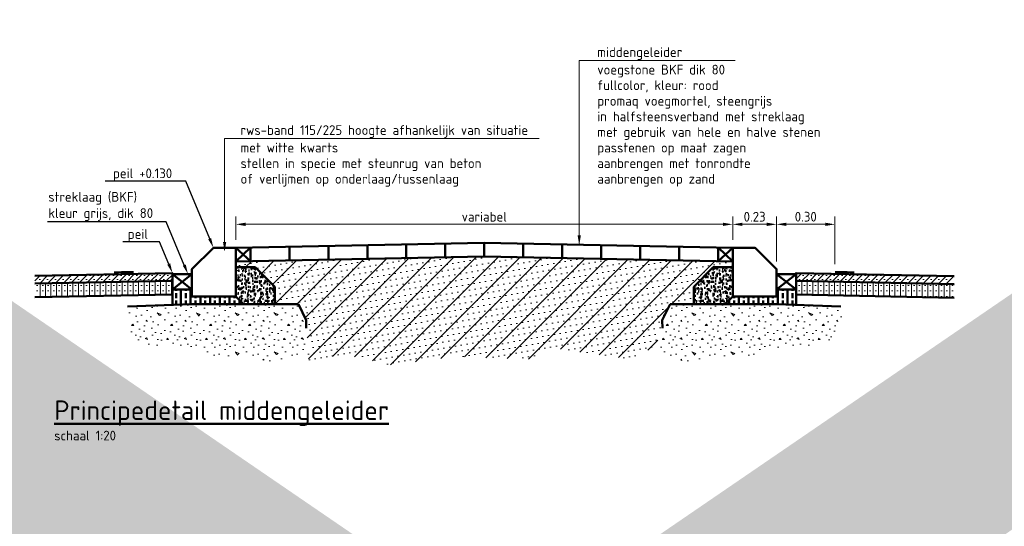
# Model space of a CAD drawing. Header units: metres. Extents: x -699 to 2316, y -1199 to 781.
# Tile 107 of 256: x -242.23 to -237.18, y -158.92 to -156.32. Entities that reach past the tile are written whole.
import ezdxf
from ezdxf import colors
from ezdxf.entities.mleader import LeaderData, LeaderLine
from ezdxf.math import Vec2, Vec3

# ---------------------------------------------------------------- set-up
doc = ezdxf.new("R2010")
doc.units = ezdxf.units.M
doc.header["$PDMODE"] = 1
for name, color, linetype, lineweight in [('N-WA-VH-VERHARDING_ASFALT-A-20', 252, 'Continuous', 18), ('N-WE-GW-GROND_ZAND_CUNETZAND-A', 7, 'Continuous', 18), ('N-WE-VH-KANTVERHARDING-GD', 210, 'Continuous', 50), ('N-WE-VH-VERHARDING_FUNDERING-A', 252, 'Continuous', 18), ('X-XX-AL-M', 7, 'Continuous', 18), ('X-XX-AL-T25', 7, 'Continuous', 25), ('X-XX-AL-T50', 130, 'Continuous', 50)]:
    doc.layers.add(name, color=color, linetype=linetype, lineweight=lineweight)
doc.layers.add('to-xx-view', color=1, linetype='Continuous', lineweight=25, plot=False)
doc.styles.add('NLCS-ISO', font='NLCS-ISO.ttf')
doc.styles.add('NLCS-ISO Standaard', font='NLCS-ISO.ttf')
doc.styles.add('NLCS-ISO-M20-T25', font='NLCS-ISO.ttf', dxfattribs={"height": 0.05})
doc.dimstyles.new('NLCS-M20-T25-PIJL_A_L2_H1', dxfattribs={"dimscale": 0.02, "dimtxt": 2.5, "dimasz": 2.5, "dimexe": 2, "dimexo": 2, "dimgap": 0.7, "dimtad": 1, "dimzin": 0, "dimdsep": 46, "dimtxsty": 'NLCS-ISO-M20-T25', "dimcen": 0, "dimdle": 2, "dimclrd": 256, "dimclre": 256, "dimclrt": 256, "dimadec": 1, "dimazin": 0, "dimtfac": 1, "dimtdec": 3, "dimtofl": 0, "dimtmove": 0, "dimatfit": 3, "dimfxl": 2, "dimtfillclr": 256, "dimtolj": 1, "dimtzin": 0, "dimlwd": -1, "dimlwe": -1, "dimarcsym": 0})
pattern_1 = [(225, (0, 16.961728), (0.0198873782, -0.0198873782), []), (225, (-0.019887, 16.961728), (0.0198873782, -0.0198873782), [0, -0.028125])]
pattern_2 = [(270, (0, 16.961728), (0.028125, -7e-18), []), (270, (-0.014063, 16.947666), (0.028125, -7e-18), [0, -0.028125])]

# ---------------------------------------------------------------- blocks, each defined once
blk = doc.blocks.new('RWS-band_115_225x250')
for p, q in [((0.225, 0.01), (0.325, 0.01)), ((0.325, 0.01), (0.425, -0.09))]:
    blk.add_line(p, q)
blk.add_lwpolyline([(0.225, -0.14), (0, -0.14), (0, 0), (0.11, 0.11), (0.225, 0.11)], close=True)
blk = doc.blocks.new('RTW-L_ARR-v1')
at = {"color": 0, "linetype": 'ByBlock', "lineweight": 18}
blk.add_solid([(-5, 0.83), (-5, -0.83), (0, 0)], dxfattribs=at)
blk = doc.blocks.new('*D2103')
at = {"layer": 'Defpoints', "color": 0, "transparency": 16777216}
for p in [(-238.3482, -157.3666), (-238.5732, -157.4866), (-238.3482, -157.5966)]:
    blk.add_point(p, dxfattribs=at)
at = {"layer": 'X-XX-AL-M', "transparency": 16777216}
for p, q in [((-238.5732, -157.4466), (-238.5732, -157.3266)), ((-238.3482, -157.5566), (-238.3482, -157.3266)), ((-238.5232, -157.3666), (-238.3982, -157.3666))]:
    blk.add_line(p, q, dxfattribs=at)
for points in [[(-238.5232, -157.3583), (-238.5232, -157.375), (-238.5732, -157.3666)], [(-238.3982, -157.3583), (-238.3982, -157.375), (-238.3482, -157.3666)]]:
    blk.add_solid(points, dxfattribs=at)
at = {"layer": 'X-XX-AL-M', "transparency": 16777216, "insert": (-238.4607, -157.3276), "char_height": 0.05, "attachment_point": 5, "style": 'NLCS-ISO-M20-T25'}
blk.add_mtext('\\A1;0.23', dxfattribs=at)
blk = doc.blocks.new('*D2104')
at = {"layer": 'Defpoints', "color": 0, "transparency": 16777216}
for p in [(-238.0482, -157.3666), (-238.3482, -157.5966), (-238.0482, -157.6106)]:
    blk.add_point(p, dxfattribs=at)
at = {"layer": 'X-XX-AL-M', "transparency": 16777216}
for p, q in [((-238.3482, -157.5566), (-238.3482, -157.3266)), ((-238.0482, -157.5706), (-238.0482, -157.3266)), ((-238.2982, -157.3666), (-238.0982, -157.3666))]:
    blk.add_line(p, q, dxfattribs=at)
for points in [[(-238.2982, -157.3583), (-238.2982, -157.375), (-238.3482, -157.3666)], [(-238.0982, -157.3583), (-238.0982, -157.375), (-238.0482, -157.3666)]]:
    blk.add_solid(points, dxfattribs=at)
at = {"layer": 'X-XX-AL-M', "transparency": 16777216, "insert": (-238.1982, -157.3276), "char_height": 0.05, "attachment_point": 5, "style": 'NLCS-ISO-M20-T25'}
blk.add_mtext('\\A1;0.30', dxfattribs=at)
blk = doc.blocks.new('*D2105')
at = {"layer": 'Defpoints', "color": 0, "transparency": 16777216}
for p in [(-238.5732, -157.3666), (-241.1232, -157.4866), (-238.5732, -157.4866)]:
    blk.add_point(p, dxfattribs=at)
at = {"layer": 'X-XX-AL-M', "transparency": 16777216}
for p, q in [((-241.1232, -157.4466), (-241.1232, -157.3266)), ((-238.5732, -157.4466), (-238.5732, -157.3266)), ((-241.0732, -157.3666), (-238.6232, -157.3666))]:
    blk.add_line(p, q, dxfattribs=at)
for points in [[(-241.0732, -157.3583), (-241.0732, -157.375), (-241.1232, -157.3666)], [(-238.6232, -157.3583), (-238.6232, -157.375), (-238.5732, -157.3666)]]:
    blk.add_solid(points, dxfattribs=at)
at = {"layer": 'X-XX-AL-M', "transparency": 16777216, "insert": (-239.8482, -157.3276), "char_height": 0.05, "attachment_point": 5, "style": 'NLCS-ISO-M20-T25'}
blk.add_mtext('\\A1;variabel', dxfattribs=at)

msp = doc.modelspace()

# ---------------------------------------------------------------- hatches: boundary and pattern name
at = {"layer": 'N-WA-VH-VERHARDING_ASFALT-A-20'}
h = msp.add_hatch(dxfattribs=at)
h.set_pattern_fill('VD-SMAB', color=256, scale=0.3, angle=180, style=0, pattern_type=2)
h.set_pattern_definition(pattern_1)
h.paths.add_polyline_path([(-242.1551, -157.6308), (-242.1551, -157.6708), (-241.4482, -157.6566), (-241.4482, -157.6166)])
h = msp.add_hatch(dxfattribs=at)
h.set_pattern_fill('VD-STAB', color=256, scale=0.3, angle=225, style=0, pattern_type=2)
h.set_pattern_definition(pattern_2)
h.paths.add_polyline_path([(-242.1551, -157.6708), (-242.1551, -157.7408), (-241.4482, -157.7266), (-241.4482, -157.6566)])
h = msp.add_hatch(dxfattribs=at)
h.set_pattern_fill('VD-SMAB', color=256, scale=0.3, angle=180, style=0, pattern_type=2)
h.set_pattern_definition(pattern_1)
h.paths.add_polyline_path([(-237.4373, -157.6329), (-238.2482, -157.6166), (-238.2482, -157.6566), (-237.4373, -157.6729)])
h = msp.add_hatch(dxfattribs=at)
h.set_pattern_fill('VD-STAB', color=256, scale=0.3, angle=225, style=0, pattern_type=2)
h.set_pattern_definition(pattern_2)
h.paths.add_polyline_path([(-237.4373, -157.6729), (-238.2482, -157.6566), (-238.2482, -157.7266), (-237.4373, -157.7429)])
at = {"layer": 'N-WE-GW-GROND_ZAND_CUNETZAND-A'}
h = msp.add_hatch(dxfattribs=at)
h.set_pattern_fill('GB-ZANDAANVULLEN', color=256, scale=0.02, style=0, pattern_type=2)
h.set_pattern_definition([(10, (0, 16.961728), (-0.0052094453, 0.0295442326), [0, -0.03]), (45, (0, 16.96173), (-0.056568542, 0.056568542), [])])
h.paths.add_polyline_path([(-238.7732, -157.7763), (-238.7732, -157.717), (-238.7732, -157.6866), (-238.6732, -157.5866), (-238.5732, -157.5866), (-238.5732, -157.5566), (-239.8482, -157.5311), (-241.1232, -157.5566), (-241.1232, -157.5866), (-241.0232, -157.5866), (-240.9232, -157.6866), (-240.9232, -157.7763), (-240.8022, -157.7762), (-240.7615, -157.8576), (-240.7488, -158.0827), (-240.5805, -158.0311), (-240.3268, -158.0874), (-239.9885, -158.0452), (-239.6033, -158.0592), (-239.5234, -157.9982), (-239.0912, -158.0592), (-238.969, -157.9888), (-238.9336, -157.8998), (-238.935, -157.8576), (-238.8942, -157.7762)])
at = {"layer": 'N-WE-VH-KANTVERHARDING-GD'}
h = msp.add_hatch(dxfattribs=at)
h.set_pattern_fill('MD-BETONDETAIL', color=256, scale=0.0125, angle=360, style=0, pattern_type=2)
h.set_pattern_definition([(50, (-242.055114, -158.370202), (0.0455462, -0.0039848), [0.0047625, -0.0523875]), (355, (-242.055114, -158.3702), (-0.0088107, 0.0477642), [0.00381, -0.04191]), (100.451, (-242.05132, -158.370534), (0.0367356, 0.0437792), [0.0040475, -0.0445225]), (46.184, (-242.055114, -158.3575), (0.0677698, -0.0105106), [0.0071438, -0.0785813]), (96.6356, (-242.049466, -158.35838), (0.059351, 0.0618564), [0.0060713, -0.0667838]), (351.184, (-242.055114, -158.3575), (0.059351, 0.0618563), [0.005715, -0.062865]), (21, (-242.048764, -158.360677), (0.0379037, -0.0255664), [0.0047625, -0.0523875]), (326, (-242.048764, -158.360677), (0.0154505, 0.046047), [0.00381, -0.04191]), (71.4514, (-242.045605, -158.362808), (0.0533541, 0.0204807), [0.0040475, -0.0445225]), (37.5, (-242.055114, -158.370202), (0.00077215, 0.02113876), [0, -0.041402, 0, -0.042545, 0, -0.04206875]), (7.5, (-242.055114, -158.370202), (0.0167049, 0.02504514), [0, -0.024257, 0, -0.0404495, 0, -0.01603375]), (327.5, (-242.069274, -158.370202), (0.03389765, -0.00143219), [0, -0.015875, 0, -0.04953, 0, -0.0657225]), (317.5, (-242.075624, -158.370202), (0.0370323, 0.0063566), [0, -0.0206375, 0, -0.032893, 0, -0.0466725])])
h.paths.add_polyline_path([(-240.9232, -157.7763), (-240.9232, -157.6866), (-241.0232, -157.5866), (-241.1232, -157.5866), (-241.1232, -157.7366), (-241.0835, -157.7764)])
h = msp.add_hatch(dxfattribs=at)
h.set_pattern_fill('MD-BETONDETAIL', color=256, scale=0.0125, angle=360, style=0, pattern_type=2)
h.set_pattern_definition([(130, (-237.641364, -158.370202), (-0.0455462, -0.0039848), [0.0047625, -0.0523875]), (185, (-237.641364, -158.3702), (0.0088107, 0.0477642), [0.00381, -0.04191]), (79.549, (-237.64516, -158.370534), (-0.0367356, 0.0437792), [0.0040475, -0.0445225]), (133.816, (-237.641364, -158.3575), (-0.0677698, -0.0105106), [0.0071437, -0.0785812]), (83.3644, (-237.64701, -158.35838), (-0.059351, 0.0618564), [0.0060713, -0.0667838]), (188.816, (-237.641364, -158.3575), (-0.059351, 0.0618563), [0.005715, -0.062865]), (159, (-237.647714, -158.360677), (-0.0379037, -0.0255664), [0.0047625, -0.0523875]), (214, (-237.647714, -158.360677), (-0.0154505, 0.046047), [0.00381, -0.04191]), (108.5486, (-237.65087, -158.362808), (-0.0533541, 0.0204807), [0.0040475, -0.0445225]), (142.5, (-237.641364, -158.370202), (-0.00077215, 0.02113876), [0, -0.041402, 0, -0.042545, 0, -0.04206875]), (172.5, (-237.641364, -158.370202), (-0.0167049, 0.02504514), [0, -0.024257, 0, -0.0404495, 0, -0.01603375]), (212.5, (-237.627203, -158.370202), (-0.03389765, -0.00143219), [0, -0.015875, 0, -0.04953, 0, -0.0657225]), (222.5, (-237.620853, -158.370202), (-0.0370323, 0.0063566), [0, -0.0206375, 0, -0.032893, 0, -0.0466725])])
h.paths.add_polyline_path([(-238.7732, -157.6866), (-238.6732, -157.5866), (-238.5732, -157.5866), (-238.5732, -157.7366), (-238.613, -157.7764), (-238.7732, -157.7763)])
h = msp.add_hatch(dxfattribs=at)
h.set_pattern_fill('ANSI33', color=256, scale=0.2, angle=45, style=0)
h.set_pattern_definition([(90, (-242.055114, -158.3702), (-0.05, 7e-18), []), (90, (-242.030114, -158.3452), (-0.05, 7e-18), [0.025, -0.0125])])
h.paths.add_polyline_path([(-241.1232, -157.7366), (-241.3482, -157.7366), (-241.3482, -157.7016), (-241.4482, -157.7016), (-241.4482, -157.7266), (-241.4482, -157.7799), (-241.3482, -157.7766), (-241.0835, -157.7764)])
h = msp.add_hatch(dxfattribs=at)
h.set_pattern_fill('ANSI33', color=256, scale=0.2, angle=45, style=0)
h.set_pattern_definition([(90, (-237.641364, -158.3702), (0.05, 7e-18), []), (90, (-237.666364, -158.3452), (0.05, 7e-18), [0.025, -0.0125])])
h.paths.add_polyline_path([(-238.5732, -157.7366), (-238.3482, -157.7366), (-238.3482, -157.7016), (-238.2482, -157.7016), (-238.2482, -157.7266), (-238.2482, -157.7799), (-238.3482, -157.7766), (-238.613, -157.7764)])
at = {"layer": 'N-WE-VH-VERHARDING_FUNDERING-A'}
h = msp.add_hatch(dxfattribs=at)
h.set_pattern_fill('AVH-FUNDERING_GRANULAAT', color=256, scale=0.02, style=0, pattern_type=2)
h.set_pattern_definition([(0, (-241.03027, -157.79706), (0, 0.2), [0, -0.2]), (0, (-241.02827, -157.86706), (0, 0.2), [0, -0.2]), (0, (-241.02227, -157.75906), (0, 0.2), [0, -0.2]), (338.1986, (-241.12627, -157.82106), (0.6, -0.2), [0.02154, -1.055492]), (216.87, (-241.10627, -157.82906), (0.6, 0.4), [0.01, -0.99]), (130.6013, (-241.114272, -157.83506), (1.0000001, -1.1999998), [0.018439, -1.82547]), (206.565, (-241.18027, -157.85906), (-0.2, -0.2), [0.004472, -0.44274]), (326.31, (-241.18427, -157.86106), (0.4, -0.2), [0.00721, -0.7139]), (108.435, (-241.17827, -157.86506), (-0.2, 0.4), [0.006325, -0.62613]), (225, (-241.05227, -157.87906), (-4e-17, -0.2), [0.008485, -0.274357]), (0, (-241.05827, -157.88506), (0.2, 0.2), [0.012, -0.188]), (135, (-241.04627, -157.88506), (-0.2, 2e-17), [0.008485, -0.274357]), (251.565, (-241.07627, -157.75106), (0.1999997, 0.4), [0.006325, -0.62613]), (0, (-241.07827, -157.75706), (0.2, 0.2), [0.01, -0.19]), (143.13, (-241.06827, -157.75706), (-0.6, 0.4), [0.01, -0.99]), (213.69, (-241.18227, -157.74906), (0.4, 0.2000003), [0.00721, -0.7139]), (341.565, (-241.18827, -157.75306), (-0.4, 0.2), [0.01265, -0.619806]), (126.87, (-241.17627, -157.75706), (0.4, -0.6), [0.01, -0.99]), (0, (-241.12427, -157.75706), (0, 0.2), [0, -0.2]), (0, (-241.17827, -157.80906), (0, 0.2), [0, -0.2]), (0, (-241.12227, -157.88306), (0, 0.2), [0, -0.2]), (0, (-241.06827, -157.82106), (0, 0.2), [0, -0.2]), (0, (-241.12627, -157.78706), (0, 0.2), [0, -0.2]), (0, (-241.17027, -157.78106), (0, 0.2), [0, -0.2]), (0, (-241.15227, -157.79306), (0, 0.2), [0, -0.2]), (0, (-241.16027, -157.84106), (0, 0.2), [0, -0.2]), (0, (-241.20827, -157.83306), (0, 0.2), [0, -0.2]), (0, (-241.20627, -157.78706), (0, 0.2), [0, -0.2]), (0, (-241.21227, -157.74306), (0, 0.2), [0, -0.2]), (0, (-241.15027, -157.73506), (0, 0.2), [0, -0.2]), (0, (-241.10627, -157.72706), (0, 0.2), [0, -0.2]), (0, (-241.03627, -157.73506), (0, 0.2), [0, -0.2]), (0, (-241.08427, -157.79706), (0, 0.2), [0, -0.2]), (0, (-241.10427, -157.76106), (0, 0.2), [0, -0.2]), (0, (-241.08827, -157.85706), (0, 0.2), [0, -0.2]), (0, (-241.14827, -157.86706), (0, 0.2), [0, -0.2]), (0, (-241.08827, -157.91106), (0, 0.2), [0, -0.2]), (0, (-241.15427, -157.89906), (0, 0.2), [0, -0.2]), (0, (-241.21827, -157.90506), (0, 0.2), [0, -0.2]), (0, (-241.19427, -157.91506), (0, 0.2), [0, -0.2]), (0, (-241.19227, -157.88706), (0, 0.2), [0, -0.2]), (0, (-241.05827, -157.91906), (0, 0.2), [0, -0.2]), (0, (-241.03427, -157.83706), (0, 0.2), [0, -0.2]), (0, (-241.04427, -157.77706), (0, 0.2), [0, -0.2]), (0, (-241.13627, -157.92106), (0, 0.2), [0, -0.2])])
h.paths.add_polyline_path([(-240.7531, -157.9489), (-240.7629, -157.8998), (-240.7615, -157.8576), (-240.8022, -157.7762), (-241.3482, -157.7766), (-241.679, -157.7874), (-241.6875, -157.8605), (-241.6509, -157.9517), (-241.5498, -157.9911), (-241.4261, -157.9883), (-241.2421, -158.0416), (-241.0973, -158.043), (-240.9161, -158.0739), (-240.7657, -158.0543), (-240.7559, -158.0051)])
h = msp.add_hatch(dxfattribs=at)
h.set_pattern_fill('AVH-FUNDERING_GRANULAAT', color=256, scale=0.02, style=0, pattern_type=2)
h.set_pattern_definition([(0, (-238.2862, -157.79706), (0, 0.2), [0, -0.2]), (0, (-238.2842, -157.86706), (0, 0.2), [0, -0.2]), (0, (-238.2782, -157.75906), (0, 0.2), [0, -0.2]), (338.1986, (-238.382206, -157.82106), (0.6, -0.2), [0.02154, -1.055492]), (216.87, (-238.362206, -157.82906), (0.6, 0.4), [0.01, -0.99]), (130.6013, (-238.370206, -157.83506), (1.0000001, -1.1999998), [0.018439, -1.82547]), (206.565, (-238.43621, -157.85906), (-0.2, -0.2), [0.004472, -0.44274]), (326.31, (-238.440206, -157.86106), (0.4, -0.2), [0.00721, -0.7139]), (108.435, (-238.434206, -157.86506), (-0.2, 0.4), [0.006325, -0.62613]), (225, (-238.3082, -157.87906), (-4e-17, -0.2), [0.008485, -0.274357]), (0, (-238.3142, -157.88506), (0.2, 0.2), [0.012, -0.188]), (135, (-238.3022, -157.88506), (-0.2, 2e-17), [0.008485, -0.274357]), (251.565, (-238.332206, -157.75106), (0.1999997, 0.4), [0.006325, -0.62613]), (0, (-238.3342, -157.75706), (0.2, 0.2), [0.01, -0.19]), (143.13, (-238.324206, -157.75706), (-0.6, 0.4), [0.01, -0.99]), (213.69, (-238.438206, -157.74906), (0.4, 0.2000003), [0.00721, -0.7139]), (341.565, (-238.444206, -157.75306), (-0.4, 0.2), [0.01265, -0.619806]), (126.87, (-238.432206, -157.75706), (0.4, -0.6), [0.01, -0.99]), (0, (-238.3802, -157.75706), (0, 0.2), [0, -0.2]), (0, (-238.4342, -157.80906), (0, 0.2), [0, -0.2]), (0, (-238.3782, -157.88306), (0, 0.2), [0, -0.2]), (0, (-238.3242, -157.82106), (0, 0.2), [0, -0.2]), (0, (-238.3822, -157.78706), (0, 0.2), [0, -0.2]), (0, (-238.4262, -157.78106), (0, 0.2), [0, -0.2]), (0, (-238.4082, -157.79306), (0, 0.2), [0, -0.2]), (0, (-238.4162, -157.84106), (0, 0.2), [0, -0.2]), (0, (-238.4642, -157.83306), (0, 0.2), [0, -0.2]), (0, (-238.4622, -157.78706), (0, 0.2), [0, -0.2]), (0, (-238.4682, -157.74306), (0, 0.2), [0, -0.2]), (0, (-238.4062, -157.73506), (0, 0.2), [0, -0.2]), (0, (-238.3622, -157.72706), (0, 0.2), [0, -0.2]), (0, (-238.2922, -157.73506), (0, 0.2), [0, -0.2]), (0, (-238.3402, -157.79706), (0, 0.2), [0, -0.2]), (0, (-238.3602, -157.76106), (0, 0.2), [0, -0.2]), (0, (-238.3442, -157.85706), (0, 0.2), [0, -0.2]), (0, (-238.4042, -157.86706), (0, 0.2), [0, -0.2]), (0, (-238.3442, -157.91106), (0, 0.2), [0, -0.2]), (0, (-238.4102, -157.89906), (0, 0.2), [0, -0.2]), (0, (-238.4742, -157.90506), (0, 0.2), [0, -0.2]), (0, (-238.4502, -157.91506), (0, 0.2), [0, -0.2]), (0, (-238.4482, -157.88706), (0, 0.2), [0, -0.2]), (0, (-238.3142, -157.91906), (0, 0.2), [0, -0.2]), (0, (-238.2902, -157.83706), (0, 0.2), [0, -0.2]), (0, (-238.3002, -157.77706), (0, 0.2), [0, -0.2]), (0, (-238.3922, -157.92106), (0, 0.2), [0, -0.2])])
h.paths.add_polyline_path([(-238.9434, -157.9489), (-238.9336, -157.8998), (-238.935, -157.8576), (-238.8942, -157.7762), (-238.3482, -157.7766), (-238.0174, -157.7874), (-238.009, -157.8605), (-238.0455, -157.9517), (-238.1467, -157.9911), (-238.2704, -157.9883), (-238.4544, -158.0416), (-238.5992, -158.043), (-238.7804, -158.0739), (-238.9308, -158.0543), (-238.9406, -158.0051)])

# ---------------------------------------------------------------- linework, layer by layer
at = {"layer": 'N-WE-VH-KANTVERHARDING-GD'}
for p, q in [((-241.1232, -157.4866), (-239.8482, -157.4611)), ((-241.1232, -157.5566), (-241.0482, -157.4851)), ((-241.1232, -157.4866), (-241.0482, -157.5551)), ((-241.0482, -157.4851), (-241.0482, -157.5551)), ((-240.8482, -157.4811), (-240.8482, -157.5511)), ((-240.6482, -157.4771), (-240.6482, -157.5471)), ((-240.4482, -157.4731), (-240.4482, -157.5431)), ((-240.2482, -157.4691), (-240.2482, -157.5391)), ((-240.0482, -157.4651), (-240.0482, -157.5351)), ((-238.5732, -157.4866), (-239.8482, -157.4611)), ((-239.8482, -157.4611), (-239.8482, -157.5311)), ((-239.6482, -157.4651), (-239.6482, -157.5351)), ((-239.4482, -157.4691), (-239.4482, -157.5391)), ((-239.2482, -157.4731), (-239.2482, -157.5431)), ((-239.0482, -157.4771), (-239.0482, -157.5471)), ((-238.8482, -157.4811), (-238.8482, -157.5511)), ((-238.6482, -157.4851), (-238.6482, -157.5551)), ((-238.6482, -157.4851), (-238.5732, -157.5566)), ((-238.5732, -157.4866), (-238.6482, -157.5551)), ((-241.1232, -157.5566), (-239.8482, -157.5311)), ((-238.5732, -157.5566), (-239.8482, -157.5311)), ((-241.3482, -157.5966), (-241.3482, -157.7366)), ((-241.3482, -157.5966), (-241.3482, -157.7366)), ((-241.4482, -157.6166), (-242.1551, -157.6308)), ((-242.1551, -157.6708), (-241.4482, -157.6566)), ((-241.3482, -157.6216), (-241.4482, -157.7016)), ((-241.4482, -157.6216), (-241.3482, -157.7016)), ((-238.3482, -157.6216), (-238.2482, -157.7016)), ((-238.2482, -157.6216), (-238.3482, -157.7016)), ((-238.2482, -157.6166), (-237.4373, -157.6329)), ((-238.2482, -157.6566), (-237.4373, -157.6729)), ((-240.9232, -157.6866), (-240.9232, -157.7763)), ((-238.7732, -157.6866), (-238.7732, -157.7763)), ((-242.1551, -157.7408), (-241.4482, -157.7266)), ((-241.4482, -157.7266), (-241.4482, -157.7799)), ((-241.1232, -157.7366), (-241.0835, -157.7764)), ((-238.5732, -157.7366), (-238.613, -157.7764)), ((-238.2482, -157.7266), (-237.4373, -157.7429)), ((-238.2482, -157.7266), (-238.2482, -157.7799)), ((-241.679, -157.7874), (-241.3482, -157.7766)), ((-241.3482, -157.7766), (-240.8022, -157.7762)), ((-240.8022, -157.7762), (-240.7615, -157.8576)), ((-238.8942, -157.7762), (-238.935, -157.8576)), ((-238.3482, -157.7766), (-238.8942, -157.7762)), ((-238.0174, -157.7874), (-238.3482, -157.7766)), ((-240.7615, -157.8576), (-240.7629, -157.8998)), ((-238.935, -157.8576), (-238.9336, -157.8998))]:
    msp.add_line(p, q, dxfattribs=at)
at = {"layer": 'N-WE-VH-KANTVERHARDING-GD', "const_width": 0.01}
for points in [[(-241.6482, -157.6106), (-241.7482, -157.6126)], [(-238.0482, -157.6106), (-237.9482, -157.6126)]]:
    msp.add_lwpolyline(points, dxfattribs=at)
at = {"layer": 'N-WE-VH-KANTVERHARDING-GD'}
for points in [[(-242.1551, -157.6708), (-241.4482, -157.6566), (-241.4482, -157.6166), (-242.1551, -157.6308)], [(-242.1551, -157.7408), (-241.4482, -157.7266), (-241.4482, -157.6566), (-242.1551, -157.6708)], [(-237.4373, -157.6329), (-238.2482, -157.6166), (-238.2482, -157.6566), (-237.4373, -157.6729)], [(-237.4373, -157.6729), (-238.2482, -157.6566), (-238.2482, -157.7266), (-237.4373, -157.7429)]]:
    msp.add_lwpolyline(points, dxfattribs=at)
for points in [[(-241.4482, -157.7016), (-241.3482, -157.7016), (-241.3482, -157.6216), (-241.4482, -157.6216)], [(-238.2482, -157.7016), (-238.3482, -157.7016), (-238.3482, -157.6216), (-238.2482, -157.6216)]]:
    msp.add_lwpolyline(points, close=True, dxfattribs=at)
at = {"layer": 'to-xx-view', "const_width": 1}
for points in [[(-227.3321, -151.6203), (-252.1361, -168.582)], [(-252.1361, -151.6203), (-227.3321, -168.582)]]:
    msp.add_lwpolyline(points, dxfattribs=at)
at = {"layer": 'X-XX-AL-M'}
for p, q in [((-239.3607, -157.4631), (-239.3607, -156.5256)), ((-241.1807, -157.4966), (-241.1807, -156.9256))]:
    msp.add_line(p, q, dxfattribs=at)
for points in [[(-238.56, -156.5256), (-239.3607, -156.5256)], [(-239.5656, -156.9256), (-241.1807, -156.9256)]]:
    msp.add_lwpolyline(points, dxfattribs=at)

# ---------------------------------------------------------------- block references
at = {"layer": 'N-WE-VH-KANTVERHARDING-GD'}
msp.add_blockref('RWS-band_115_225x250', (-241.3482, -157.5966), dxfattribs=at)
at = {"layer": 'N-WE-VH-KANTVERHARDING-GD', "xscale": -1}
msp.add_blockref('RWS-band_115_225x250', (-238.3482, -157.5966), dxfattribs=at)
at = {"layer": 'X-XX-AL-T25', "lineweight": 18, "xscale": 0.01000000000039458, "yscale": 0.01000000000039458, "zscale": 0.01000000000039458}
for p, rotation in [((-241.1807, -157.5066), 269.9999999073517), ((-239.3607, -157.4731), 269.9999999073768)]:
    msp.add_blockref('RTW-L_ARR-v1', p, dxfattribs=dict(at, rotation=rotation))

# ---------------------------------------------------------------- texts
at = {"layer": 'X-XX-AL-M', "style": 'NLCS-ISO Standaard'}
for s, p in [('middengeleider', (-239.2682, -156.5082)), ('voegstone BKF dik 80', (-239.2682, -156.5982)), ('fullcolor, kleur: rood', (-239.2682, -156.6782)), ('promaq voegmortel, steengrijs', (-239.2682, -156.7582)), ('in halfsteensverband met streklaag', (-239.2682, -156.8382)), ('rws-band 115/225 hoogte afhankelijk van situatie', (-241.0991, -156.9082)), ('met gebruik van hele en halve stenen', (-239.2682, -156.9182)), ('met witte kwarts', (-241.0991, -156.9982)), ('passtenen op maat zagen', (-239.2682, -156.9982)), ('stellen in specie met steunrug van beton', (-241.0991, -157.0782)), ('aanbrengen met tonrondte', (-239.2682, -157.0782)), ('of verlijmen op onderlaag/tussenlaag', (-241.0991, -157.1582)), ('aanbrengen op zand', (-239.2682, -157.1582))]:
    msp.add_text(s, height=0.05, dxfattribs=at).set_placement(p)
at = {"layer": 'X-XX-AL-T25', "style": 'NLCS-ISO'}
msp.add_text('schaal 1:20', height=0.05, dxfattribs=at).set_placement((-242.0551, -158.4752))
at = {"layer": 'X-XX-AL-T50', "style": 'NLCS-ISO'}
msp.add_text('%%UPrincipedetail middengeleider', height=0.1, dxfattribs=at).set_placement((-242.0551, -158.3702))

# ---------------------------------------------------------------- dimensions: what is measured, and where the dimension line sits
at = {"layer": 'X-XX-AL-M'}
dim = msp.add_linear_dim(base=(-238.5732, -157.3666), p1=(-241.1232, -157.4866), p2=(-238.5732, -157.4866), text='variabel', dimstyle='NLCS-M20-T25-PIJL_A_L2_H1', dxfattribs=at)
dim.commit()
dim.dimension.update_dxf_attribs({"geometry": '*D2105', "text_midpoint": (-239.8482, -157.3276)})
dim = msp.add_linear_dim(base=(-238.3482387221, -157.3666491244), p1=(-238.5732387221, -157.4866491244), p2=(-238.3482387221, -157.5966491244), dimstyle='NLCS-M20-T25-PIJL_A_L2_H1', dxfattribs=at)
dim.commit()
dim.dimension.update_dxf_attribs({"geometry": '*D2103', "text_midpoint": (-238.4607387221, -157.3276491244)})
dim = msp.add_linear_dim(base=(-238.0482, -157.3666), p1=(-238.3482, -157.5966), p2=(-238.0482, -157.6106), dimstyle='NLCS-M20-T25-PIJL_A_L2_H1', override={"dimtmove": 1}, dxfattribs=at)
dim.commit()
dim.dimension.update_dxf_attribs({"geometry": '*D2104', "text_midpoint": (-238.1982, -157.3276)})

# ---------------------------------------------------------------- leaders
at = {"layer": 'X-XX-AL-T25'}
ml = msp.add_multileader_mtext('Standard', dxfattribs=at)
ml.set_content('peil +0.130', color=256, style='NLCS-ISO-M20-T25')
ml.set_leader_properties(color=256, linetype='ByLayer', lineweight=-1)
ml.build(insert=Vec2(0, 0))
ml.multileader.update_dxf_attribs({"text_left_attachment_type": 5, "text_right_attachment_type": 5, "dogleg_length": 0.05, "arrow_head_size": 0.05})
ctx = ml.context
ctx.base_point, ctx.char_height, ctx.arrow_head_size, ctx.landing_gap_size, ctx.plane_origin = Vec3(-241.7715, -157.1449), 0.05, 0.05, 0.018, Vec3(-7.1769, 20.3462)
ctx.left_attachment, ctx.right_attachment = 5, 5
notes = []
notes.append((ctx, [(0, (1, 1, 0), (-241.3805, -157.1449), (-1, 0), 0.05, [(0, [(-241.2382, -157.4866)], 0, [])])]))
ctx.mtext.insert, ctx.mtext.flow_direction = Vec3(-241.7535, -157.0799), 5
ml = msp.add_multileader_mtext('Standard', dxfattribs=at)
ml.set_content('streklaag (BKF)\\Pkleur grijs, dik 80', color=256, style='NLCS-ISO-M20-T25')
ml.set_leader_properties(color=256, linetype='ByLayer', lineweight=-1)
ml.build(insert=Vec2(0, 0))
ml.multileader.update_dxf_attribs({"text_left_attachment_type": 5, "text_right_attachment_type": 5, "dogleg_length": 0.05, "arrow_head_size": 0.05})
ctx = ml.context
ctx.base_point, ctx.char_height, ctx.arrow_head_size, ctx.landing_gap_size, ctx.plane_origin = Vec3(-242.1035, -157.3539), 0.05, 0.05, 0.018, Vec3(-7.9541, 20.1827)
ctx.left_attachment, ctx.right_attachment = 5, 5
notes.append((ctx, [(0, (1, 1, 0), (-241.48, -157.3539), (-1, 0), 0.05, [(0, [(-241.3688, -157.6216)], 0, [])])]))
ctx.mtext.insert, ctx.mtext.flow_direction = Vec3(-242.0855, -157.2006), 5
ml = msp.add_multileader_mtext('Standard', dxfattribs=at)
ml.set_content('peil', color=256, style='NLCS-ISO-M20-T25')
ml.set_leader_properties(color=256, linetype='ByLayer', lineweight=-1)
ml.build(insert=Vec2(0, 0))
ml.multileader.update_dxf_attribs({"text_left_attachment_type": 5, "text_right_attachment_type": 5, "dogleg_length": 0.05, "arrow_head_size": 0.05})
ctx = ml.context
ctx.base_point, ctx.char_height, ctx.arrow_head_size, ctx.landing_gap_size, ctx.plane_origin = Vec3(-241.6959, -157.4561), 0.05, 0.05, 0.018, Vec3(-7.5604, 20.063)
ctx.left_attachment, ctx.right_attachment = 5, 5
notes.append((ctx, [(0, (1, 1, 0), (-241.5149, -157.4561), (-1, 0), 0.05, [(0, [(-241.4482, -157.6166)], 0, [])])]))
ctx.mtext.insert, ctx.mtext.flow_direction = Vec3(-241.6779, -157.3911), 5
for ctx, leaders in notes:
    for number, flags, end, landing, length, lines in leaders:
        leader = LeaderData()
        leader.index, (leader.has_last_leader_line, leader.has_dogleg_vector, leader.attachment_direction) = number, flags
        leader.last_leader_point, leader.dogleg_vector, leader.dogleg_length = Vec3(end), Vec3(landing), length
        for number, points, colour, breaks in lines:
            line = LeaderLine()
            line.index, line.vertices, line.color, line.breaks = number, Vec3.list(points), colors.encode_raw_color(colour), breaks
            leader.lines.append(line)
        ctx.leaders.append(leader)

doc.saveas('drawing.dxf')
